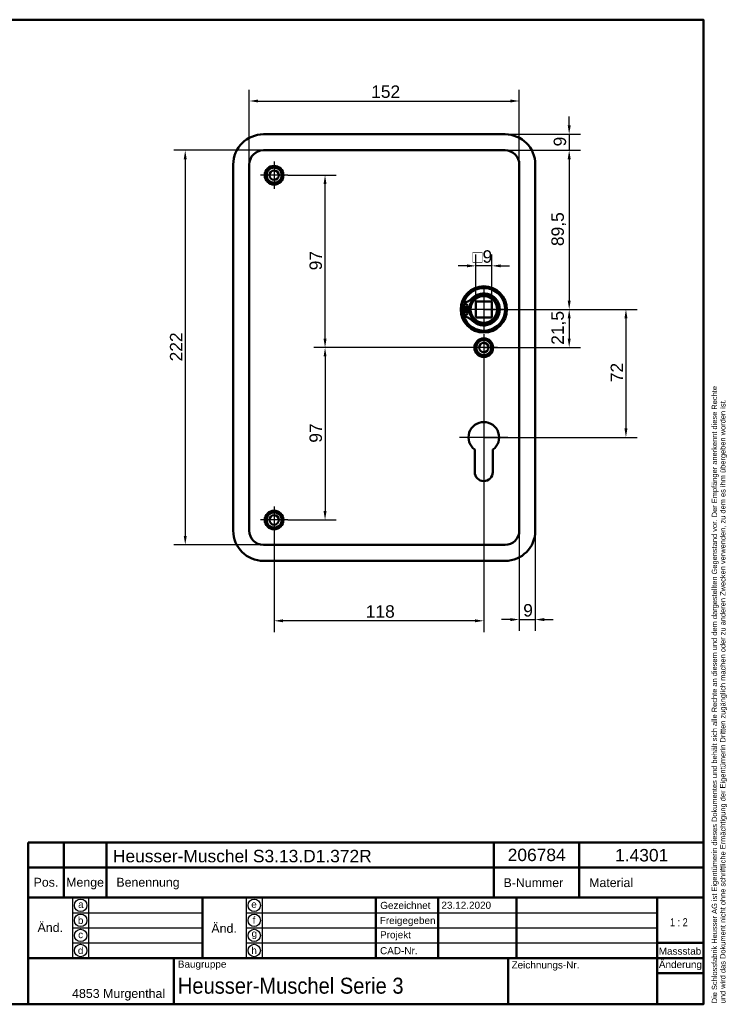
# Model space of a CAD drawing. Header units: millimetres. Extents: x 20 to 833, y 20 to 574.
# Tile 4 of 4: x 435 to 833, y 20 to 574. Entities that reach past the tile are written whole.
import ezdxf
from ezdxf.enums import TextEntityAlignment as Align

# ---------------------------------------------------------------- set-up
doc = ezdxf.new("R2010")
doc.units = ezdxf.units.MM
doc.header["$LTSCALE"] = 2
for name, color, linetype, lineweight in [('Bemaßungen(DIN)', 7, 'Continuous', 25), ('Mittelpunktmarkierung(DIN)', 7, 'Continuous', 25), ('Sichtbare Kanten(DIN)', 7, 'Continuous', 50), ('Skizziergeometrie(DIN)', 7, 'Continuous', 50), ('Skizzierlinie(DIN)', 7, 'Continuous', 25), ('Symbole(DIN)', 7, 'Continuous', 25)]:
    doc.layers.add(name, color=color, linetype=linetype, lineweight=lineweight)
doc.styles.add('Aktuell-DIN', font='arial.ttf')
doc.styles.add('STANDARD-DIN~0', font='arial.ttf')
doc.styles.add('Textstil10', font='arial.ttf')
doc.styles.add('Textstil41', font='arial.ttf', dxfattribs={"width": 0.8})
doc.styles.add('Textstil83', font='arial.ttf', dxfattribs={"width": 0.8})
doc.dimstyles.new('CAD-LAN', dxfattribs={"dimscale": 2, "dimtxt": 3.5, "dimasz": 2.5, "dimexe": 3.175, "dimexo": 0, "dimgap": 0.8, "dimtad": 1, "dimrnd": 1e-08, "dimtxsty": 'STANDARD-DIN~0', "dimcen": 0.09, "dimdle": 10, "dimclrd": 250, "dimclre": 250, "dimclrt": 250, "dimadec": 0, "dimazin": 2, "dimtfac": 1, "dimtmove": 0, "dimatfit": 3, "dimfxl": 1, "dimtolj": 1, "dimtzin": 0, "dimlwd": 25, "dimlwe": 25, "dimarcsym": 0})

# ---------------------------------------------------------------- blocks, each defined once
blk = doc.blocks.new('Ränder Standardrahmen')
at = {"layer": 'Skizziergeometrie(DIN)', "flags": 128}
blk.add_lwpolyline([(10, 10), (10, 287), (410, 287), (410, 10), (10, 10)], dxfattribs=at)
blk = doc.blocks.new('Schriftfelder Heusser')
at = {"layer": 'Skizziergeometrie(DIN)'}
for p, q in [((101, 229.92), (101, 236.92)), ((101, 236.92), (291, 236.92)), ((111, 229.92), (111, 236.92)), ((123, 229.92), (123, 236.92)), ((232, 229.92), (232, 236.92)), ((256, 229.92), (256, 236.92)), ((291, 236.92), (291, 229.92)), ((101, 191.42), (101, 229.92)), ((101, 229.92), (291, 229.92)), ((111, 229.92), (111, 221.42)), ((123, 229.92), (123, 221.42)), ((232, 229.92), (232, 221.42)), ((256, 229.92), (256, 221.42)), ((291, 229.92), (291, 191.42)), ((101, 221.42), (291, 221.42)), ((150, 221.42), (150, 204.42)), ((198.85, 221.42), (198.85, 204.42)), ((216.35, 221.42), (216.35, 204.42)), ((238.35, 221.42), (238.35, 204.42)), ((278, 221.42), (278, 191.42)), ((278, 208.67), (291, 208.67)), ((101, 204.42), (291, 204.42)), ((142, 204.42), (142, 191.42)), ((236, 204.42), (236, 191.42)), ((278, 200.17), (291, 200.17)), ((291, 191.42), (101, 191.42))]:
    blk.add_line(p, q, dxfattribs=at)
at = {"layer": 'Skizzierlinie(DIN)'}
for p, q in [((113.5, 221.42), (113.5, 204.42)), ((118, 221.42), (118, 204.42)), ((162.35, 221.42), (162.35, 204.42)), ((166.85, 221.42), (166.85, 204.42)), ((113.5, 217.17), (150, 217.17)), ((162.35, 217.17), (278, 217.17)), ((113.5, 212.92), (150, 212.92)), ((162.35, 212.92), (278, 212.92)), ((113.5, 208.67), (150, 208.67)), ((162.35, 208.67), (278, 208.67))]:
    blk.add_line(p, q, dxfattribs=at)
for centre in [(115.75, 219.25), (164.6, 219.25), (115.75, 215.04), (164.6, 215.04), (115.75, 210.79), (164.6, 210.79), (115.75, 206.54), (164.6, 206.54)]:
    blk.add_circle(centre, 1.75, dxfattribs=at)
at = {"layer": 'Symbole(DIN)', "color": 7, "insert": (293.33, 191.7), "char_height": 1.5, "width": 182.3003, "attachment_point": 1, "rotation": 90, "line_spacing_factor": 0.944221, "style": 'Aktuell-DIN'}
blk.add_mtext('\\fArial|b0|i0;\\H1.5000;Die Schlossfabrik Heusser AG ist Eigentümerin dieses Dokumentes und behält sich alle Rechte an diesem und dem dargestellten Gegenstand vor. Der Empfänger anerkennt diese Rechte\\Pund wird das Dokument nicht ohne schriftliche Ermächtigung der Eigentümerin Dritten zugänglich machen oder zu anderen Zwecken verwenden, zu dem es ihm übergeben worden ist.\\P ', dxfattribs=at)
at = {"layer": 'Symbole(DIN)', "color": 179, "true_color": 0x262659, "style": 'Aktuell-DIN'}
for s, insert, char_height, attachment_point in [('B-Nummer', (234.74, 225.62), 2.489, 4), ('Material', (265.02, 225.62), 2.489, 5), ('Pos.', (106, 227), 2.489, 2), ('Menge', (117, 227), 2.489, 2), ('Benennung', (125.81, 225.38), 2.489, 4), ('\\fArial|b0|i0;a', (115.81, 219.53), 2, 5), ('\\fArial|b0|i0;e', (164.54, 219.53), 2, 5), ('\\fArial|b0|i0;Gezeichnet', (200.05, 219.23), 2, 4), ('\\fArial|b0|i0;b', (115.75, 215), 2, 5), ('\\fArial|b0|i0;f', (164.55, 215.06), 2, 5), ('\\fArial|b0|i0;Freigegeben', (199.92, 216), 2, 1), ('\\fArial|b0|i0;c', (115.75, 211.01), 2, 5), ('\\fArial|b0|i0;g', (164.63, 211.05), 2, 5), ('\\fArial|b0|i0;Projekt', (200, 211.98), 2, 1), ('\\fArial|b0|i0;d', (115.76, 206.55), 2, 5), ('\\fArial|b0|i0;h', (164.55, 206.57), 2, 5), ('\\fArial|b0|i0;CAD-Nr.', (200, 207.5), 2, 1), ('\\fArial|b0|i0;\\H2.0000;Massstab', (284.39, 206.37), 2, 5), ('\\fArial|b0|i0;\\H2.0000;Baugruppe', (143.1, 203.73), 2, 1), ('\\fArial|b0|i0;Zeichnungs-Nr.', (237, 203.5), 2, 1), ('\\fArial|b0|i0;\\H2.5000;4853 Murgenthal', (113.33, 192.46), 2.5, 7)]:
    blk.add_mtext(s, dxfattribs=dict(at, insert=insert, char_height=char_height, attachment_point=attachment_point))
at = {"layer": 'Symbole(DIN)', "color": 179, "true_color": 0x262659, "attachment_point": 5, "style": 'Aktuell-DIN'}
for s, insert, char_height, width in [('Änd.', (107.21, 213), 2.489, 12.3494), ('Änd.', (156.12, 212.76), 2.489, 12.3494), ('\\fArial|b0|i0;Änderung', (284.51, 202.33), 2, 12.1143)]:
    blk.add_mtext(s, dxfattribs=dict(at, insert=insert, char_height=char_height, width=width))
at = {"layer": 'Symbole(DIN)', "color": 7, "insert": (143.1, 196.62), "char_height": 4.5, "width": 90.18, "attachment_point": 4, "style": 'Aktuell-DIN'}
blk.add_mtext('\\fArial|b0|i0;\\W0.90;\\H4.5000;Heusser-Muschel Serie 3', dxfattribs=at)
at = {"layer": 'Symbole(DIN)', "color": 179, "true_color": 0x262659, "style": 'Textstil10'}
blk.add_attdef('ERSTELLUNGSDATUM_001', (217.26, 218.29), '', height=2, dxfattribs=at)
at = {"layer": 'Symbole(DIN)', "color": 179, "true_color": 0x262659}
for tag, height, style, p in [('AUTOR', 2.49, 'Aktuell-DIN', (240.03, 219.26)), ('KONTROLLDATUM', 2, 'Textstil10', (217.42, 215.04)), ('KONTROLLIERT_VON', 2, 'Textstil10', (239.98, 215.05))]:
    blk.add_attdef(tag, text='', height=height, dxfattribs=dict(at, style=style)).set_placement(p, align=Align.MIDDLE_LEFT)
at = {"layer": 'Symbole(DIN)', "color": 7, "style": 'Textstil83', "width": 0.8}
blk.add_attdef('Anfänglicher_Ansichtsmaßstab_001', (281.57, 213.34), '', height=2.3, dxfattribs=at)
at = {"layer": 'Symbole(DIN)', "color": 179, "true_color": 0x262659, "style": 'Textstil10'}
blk.add_attdef('PROJEKT', text='', height=2, dxfattribs=at).set_placement((217.77, 209.72), align=Align.BOTTOM_LEFT)
at = {"layer": 'Symbole(DIN)', "color": 7, "style": 'Textstil41', "width": 0.8}
blk.add_attdef('STATUS', text='', height=5, dxfattribs=at).set_placement((284.53, 195.86), align=Align.MIDDLE_CENTER)
blk = doc.blocks.new('*D8')
at = {"layer": 'Bemaßungen(DIN)', "color": 250, "linetype": 'Continuous', "lineweight": 25, "true_color": 0x3f3f3f, "transparency": 16777216}
for p, q in [((564.37, 492.5), (564.37, 534.6)), ((716.37, 492.5), (716.37, 534.6)), ((569.37, 528.25), (711.37, 528.25))]:
    blk.add_line(p, q, dxfattribs=at)
at = {"layer": 'Bemaßungen(DIN)', "color": 250, "linetype": 'Continuous', "true_color": 0x3f3f3f, "transparency": 16777216}
for points in [[(569.37, 529.09), (569.37, 527.42), (564.37, 528.25)], [(711.37, 529.09), (711.37, 527.42), (716.37, 528.25)]]:
    blk.add_solid(points, dxfattribs=at)
at = {"layer": 'Defpoints', "color": 0, "linetype": 'Continuous', "transparency": 16777216}
for p in [(716.37, 528.25), (564.37, 492.5), (716.37, 492.5)]:
    blk.add_point(p, dxfattribs=at)
at = {"layer": 'Bemaßungen(DIN)', "color": 250, "linetype": 'Continuous', "lineweight": 25, "true_color": 0x3f3f3f, "transparency": 16777216, "insert": (633, 537), "char_height": 7, "attachment_point": 1, "style": 'STANDARD-DIN~0'}
blk.add_mtext('\\A1;152', dxfattribs=at)
blk = doc.blocks.new('*D9')
at = {"layer": 'Bemaßungen(DIN)', "color": 250, "linetype": 'Continuous', "lineweight": 25, "true_color": 0x3f3f3f, "transparency": 16777216}
for p, q in [((572.37, 500.5), (522.02, 500.5)), ((528.37, 495.5), (528.37, 283.5)), ((572.37, 278.5), (522.02, 278.5))]:
    blk.add_line(p, q, dxfattribs=at)
at = {"layer": 'Bemaßungen(DIN)', "color": 250, "linetype": 'Continuous', "true_color": 0x3f3f3f, "transparency": 16777216}
for points in [[(527.54, 495.5), (529.2, 495.5), (528.37, 500.5)], [(527.54, 283.5), (529.2, 283.5), (528.37, 278.5)]]:
    blk.add_solid(points, dxfattribs=at)
at = {"layer": 'Defpoints', "color": 0, "linetype": 'Continuous', "transparency": 16777216}
for p in [(572.37, 500.5), (528.37, 278.5), (572.37, 278.5)]:
    blk.add_point(p, dxfattribs=at)
at = {"layer": 'Bemaßungen(DIN)', "color": 250, "linetype": 'Continuous', "lineweight": 25, "true_color": 0x3f3f3f, "transparency": 16777216, "insert": (519.74, 381.74), "char_height": 7, "attachment_point": 1, "rotation": 90, "style": 'STANDARD-DIN~0'}
blk.add_mtext('\\A1;222', dxfattribs=at)
blk = doc.blocks.new('*D10')
at = {"layer": 'Bemaßungen(DIN)', "color": 250, "linetype": 'Continuous', "lineweight": 25, "true_color": 0x3f3f3f, "transparency": 16777216}
for p, q in [((708.37, 500.5), (750.78, 500.5)), ((744.43, 495.5), (744.43, 416)), ((696.37, 411), (750.78, 411))]:
    blk.add_line(p, q, dxfattribs=at)
at = {"layer": 'Bemaßungen(DIN)', "color": 250, "linetype": 'Continuous', "true_color": 0x3f3f3f, "transparency": 16777216}
for points in [[(743.6, 495.5), (745.27, 495.5), (744.43, 500.5)], [(743.6, 416), (745.27, 416), (744.43, 411)]]:
    blk.add_solid(points, dxfattribs=at)
at = {"layer": 'Defpoints', "color": 0, "linetype": 'Continuous', "transparency": 16777216}
for p in [(708.37, 500.5), (696.37, 411), (744.43, 411)]:
    blk.add_point(p, dxfattribs=at)
at = {"layer": 'Bemaßungen(DIN)', "color": 250, "linetype": 'Continuous', "lineweight": 25, "true_color": 0x3f3f3f, "transparency": 16777216, "insert": (734.42, 446.63), "char_height": 7, "attachment_point": 1, "rotation": 90, "style": 'STANDARD-DIN~0'}
blk.add_mtext('\\A1;89,5', dxfattribs=at)
blk = doc.blocks.new('*D11')
at = {"layer": 'Bemaßungen(DIN)', "color": 250, "linetype": 'Continuous', "lineweight": 25, "true_color": 0x3f3f3f, "transparency": 16777216}
for p, q in [((744.43, 514.5), (744.43, 519.5)), ((708.37, 509.5), (750.78, 509.5)), ((744.43, 509.5), (744.43, 500.5)), ((708.37, 500.5), (750.78, 500.5)), ((744.43, 495.5), (744.43, 490.5))]:
    blk.add_line(p, q, dxfattribs=at)
at = {"layer": 'Bemaßungen(DIN)', "color": 250, "linetype": 'Continuous', "true_color": 0x3f3f3f, "transparency": 16777216}
for points in [[(743.6, 514.5), (745.27, 514.5), (744.43, 509.5)], [(743.6, 495.5), (745.27, 495.5), (744.43, 500.5)]]:
    blk.add_solid(points, dxfattribs=at)
at = {"layer": 'Defpoints', "color": 0, "linetype": 'Continuous', "transparency": 16777216}
for p in [(708.37, 509.5), (708.37, 500.5), (744.43, 500.5)]:
    blk.add_point(p, dxfattribs=at)
at = {"layer": 'Bemaßungen(DIN)', "color": 250, "linetype": 'Continuous', "lineweight": 25, "true_color": 0x3f3f3f, "transparency": 16777216, "insert": (735.69, 502.7), "char_height": 7, "attachment_point": 1, "rotation": 90, "style": 'STANDARD-DIN~0'}
blk.add_mtext('\\A1;9', dxfattribs=at)
blk = doc.blocks.new('*D12')
at = {"layer": 'Bemaßungen(DIN)', "color": 250, "linetype": 'Continuous', "lineweight": 25, "true_color": 0x3f3f3f, "transparency": 16777216}
for p, q in [((696.37, 411), (750.78, 411)), ((744.43, 406), (744.43, 394.5)), ((696.37, 389.5), (750.78, 389.5))]:
    blk.add_line(p, q, dxfattribs=at)
at = {"layer": 'Bemaßungen(DIN)', "color": 250, "linetype": 'Continuous', "true_color": 0x3f3f3f, "transparency": 16777216}
for points in [[(743.6, 406), (745.27, 406), (744.43, 411)], [(743.6, 394.5), (745.27, 394.5), (744.43, 389.5)]]:
    blk.add_solid(points, dxfattribs=at)
at = {"layer": 'Defpoints', "color": 0, "linetype": 'Continuous', "transparency": 16777216}
for p in [(696.37, 411), (696.37, 389.5), (744.43, 389.5)]:
    blk.add_point(p, dxfattribs=at)
at = {"layer": 'Bemaßungen(DIN)', "color": 250, "linetype": 'Continuous', "lineweight": 25, "true_color": 0x3f3f3f, "transparency": 16777216, "insert": (734.42, 391.07), "char_height": 7, "attachment_point": 1, "rotation": 90, "style": 'STANDARD-DIN~0'}
blk.add_mtext('\\A1;21,5', dxfattribs=at)
blk = doc.blocks.new('*D13')
at = {"layer": 'Bemaßungen(DIN)', "color": 250, "linetype": 'Continuous', "lineweight": 25, "true_color": 0x3f3f3f, "transparency": 16777216}
for p, q in [((696.37, 411), (782.72, 411)), ((776.37, 406), (776.37, 344)), ((696.37, 339), (782.72, 339))]:
    blk.add_line(p, q, dxfattribs=at)
at = {"layer": 'Bemaßungen(DIN)', "color": 250, "linetype": 'Continuous', "true_color": 0x3f3f3f, "transparency": 16777216}
for points in [[(775.54, 406), (777.2, 406), (776.37, 411)], [(775.54, 344), (777.2, 344), (776.37, 339)]]:
    blk.add_solid(points, dxfattribs=at)
at = {"layer": 'Defpoints', "color": 0, "linetype": 'Continuous', "transparency": 16777216}
for p in [(696.37, 411), (696.37, 339), (776.37, 339)]:
    blk.add_point(p, dxfattribs=at)
at = {"layer": 'Bemaßungen(DIN)', "color": 250, "linetype": 'Continuous', "lineweight": 25, "true_color": 0x3f3f3f, "transparency": 16777216, "insert": (767.74, 370.05), "char_height": 7, "attachment_point": 1, "rotation": 90, "style": 'STANDARD-DIN~0'}
blk.add_mtext('\\A1;72', dxfattribs=at)
blk = doc.blocks.new('*D14')
at = {"layer": 'Bemaßungen(DIN)', "color": 250, "linetype": 'Continuous', "lineweight": 25, "true_color": 0x3f3f3f, "transparency": 16777216}
for p, q in [((586.02, 486.5), (613.39, 486.5)), ((607.04, 394.5), (607.04, 481.5)), ((696.37, 389.5), (600.69, 389.5))]:
    blk.add_line(p, q, dxfattribs=at)
at = {"layer": 'Bemaßungen(DIN)', "color": 250, "linetype": 'Continuous', "true_color": 0x3f3f3f, "transparency": 16777216}
for points in [[(606.21, 481.5), (607.88, 481.5), (607.04, 486.5)], [(606.21, 394.5), (607.88, 394.5), (607.04, 389.5)]]:
    blk.add_solid(points, dxfattribs=at)
at = {"layer": 'Defpoints', "color": 0, "linetype": 'Continuous', "transparency": 16777216}
for p in [(586.02, 486.5), (607.04, 486.5), (696.37, 389.5)]:
    blk.add_point(p, dxfattribs=at)
at = {"layer": 'Bemaßungen(DIN)', "color": 250, "linetype": 'Continuous', "lineweight": 25, "true_color": 0x3f3f3f, "transparency": 16777216, "insert": (598.3, 432.99), "char_height": 7, "attachment_point": 1, "rotation": 90, "style": 'STANDARD-DIN~0'}
blk.add_mtext('\\A1;97', dxfattribs=at)
blk = doc.blocks.new('*D15')
at = {"layer": 'Bemaßungen(DIN)', "color": 250, "linetype": 'Continuous', "lineweight": 25, "true_color": 0x3f3f3f, "transparency": 16777216}
for p, q in [((696.37, 389.5), (600.69, 389.5)), ((607.04, 384.5), (607.04, 297.5)), ((586.02, 292.5), (613.39, 292.5))]:
    blk.add_line(p, q, dxfattribs=at)
at = {"layer": 'Bemaßungen(DIN)', "color": 250, "linetype": 'Continuous', "true_color": 0x3f3f3f, "transparency": 16777216}
for points in [[(606.21, 384.5), (607.88, 384.5), (607.04, 389.5)], [(606.21, 297.5), (607.88, 297.5), (607.04, 292.5)]]:
    blk.add_solid(points, dxfattribs=at)
at = {"layer": 'Defpoints', "color": 0, "linetype": 'Continuous', "transparency": 16777216}
for p in [(696.37, 389.5), (586.02, 292.5), (607.04, 292.5)]:
    blk.add_point(p, dxfattribs=at)
at = {"layer": 'Bemaßungen(DIN)', "color": 250, "linetype": 'Continuous', "lineweight": 25, "true_color": 0x3f3f3f, "transparency": 16777216, "insert": (598.3, 335.99), "char_height": 7, "attachment_point": 1, "rotation": 90, "style": 'STANDARD-DIN~0'}
blk.add_mtext('\\A1;97', dxfattribs=at)
blk = doc.blocks.new('*D16')
at = {"layer": 'Bemaßungen(DIN)', "color": 250, "linetype": 'Continuous', "lineweight": 25, "true_color": 0x3f3f3f, "transparency": 16777216}
for p, q in [((696.37, 381.85), (696.37, 229.44)), ((578.37, 284.85), (578.37, 229.44)), ((691.37, 235.79), (583.37, 235.79))]:
    blk.add_line(p, q, dxfattribs=at)
at = {"layer": 'Bemaßungen(DIN)', "color": 250, "linetype": 'Continuous', "true_color": 0x3f3f3f, "transparency": 16777216}
for points in [[(583.37, 236.62), (583.37, 234.95), (578.37, 235.79)], [(691.37, 236.62), (691.37, 234.95), (696.37, 235.79)]]:
    blk.add_solid(points, dxfattribs=at)
at = {"layer": 'Defpoints', "color": 0, "linetype": 'Continuous', "transparency": 16777216}
for p in [(696.37, 381.85), (578.37, 284.85), (578.37, 235.79)]:
    blk.add_point(p, dxfattribs=at)
at = {"layer": 'Bemaßungen(DIN)', "color": 250, "linetype": 'Continuous', "lineweight": 25, "true_color": 0x3f3f3f, "transparency": 16777216, "insert": (629.96, 244.53), "char_height": 7, "attachment_point": 1, "style": 'STANDARD-DIN~0'}
blk.add_mtext('\\A1;118', dxfattribs=at)
blk = doc.blocks.new('*D17')
at = {"layer": 'Bemaßungen(DIN)', "color": 250, "linetype": 'Continuous', "lineweight": 25, "true_color": 0x3f3f3f, "transparency": 16777216}
for p, q in [((716.37, 286.5), (716.37, 230.12)), ((725.37, 286.5), (725.37, 230.12)), ((711.37, 236.47), (706.37, 236.47)), ((716.37, 236.47), (725.37, 236.47)), ((730.37, 236.47), (735.37, 236.47))]:
    blk.add_line(p, q, dxfattribs=at)
at = {"layer": 'Bemaßungen(DIN)', "color": 250, "linetype": 'Continuous', "true_color": 0x3f3f3f, "transparency": 16777216}
for points in [[(711.37, 237.3), (711.37, 235.63), (716.37, 236.47)], [(730.37, 237.3), (730.37, 235.63), (725.37, 236.47)]]:
    blk.add_solid(points, dxfattribs=at)
at = {"layer": 'Defpoints', "color": 0, "linetype": 'Continuous', "transparency": 16777216}
for p in [(716.37, 286.5), (725.37, 286.5), (725.37, 236.47)]:
    blk.add_point(p, dxfattribs=at)
at = {"layer": 'Bemaßungen(DIN)', "color": 250, "linetype": 'Continuous', "lineweight": 25, "true_color": 0x3f3f3f, "transparency": 16777216, "insert": (718.57, 245.21), "char_height": 7, "attachment_point": 1, "style": 'STANDARD-DIN~0'}
blk.add_mtext('\\A1;9', dxfattribs=at)
blk = doc.blocks.new('*D26')
at = {"layer": 'Bemaßungen(DIN)', "color": 250, "linetype": 'Continuous', "lineweight": 25, "true_color": 0x3f3f3f, "transparency": 16777216}
for p, q in [((691.87, 415.5), (691.87, 441.85)), ((700.87, 415.5), (700.87, 441.85)), ((686.87, 435.5), (681.87, 435.5)), ((700.87, 435.5), (691.87, 435.5)), ((705.87, 435.5), (710.87, 435.5))]:
    blk.add_line(p, q, dxfattribs=at)
at = {"layer": 'Bemaßungen(DIN)', "color": 250, "linetype": 'Continuous', "true_color": 0x3f3f3f, "transparency": 16777216}
for points in [[(686.87, 436.33), (686.87, 434.67), (691.87, 435.5)], [(705.87, 436.33), (705.87, 434.67), (700.87, 435.5)]]:
    blk.add_solid(points, dxfattribs=at)
at = {"layer": 'Defpoints', "color": 0, "linetype": 'Continuous', "transparency": 16777216}
for p in [(691.87, 435.5), (691.87, 415.5), (700.87, 415.5)]:
    blk.add_point(p, dxfattribs=at)
at = {"layer": 'Bemaßungen(DIN)', "color": 250, "linetype": 'Continuous', "lineweight": 25, "true_color": 0x3f3f3f, "transparency": 16777216, "insert": (690, 444.25), "char_height": 7, "attachment_point": 1, "style": 'STANDARD-DIN~0'}
blk.add_mtext('\\A1;\\fAIGDT|b0|i0;\\H7.0000;o\\fArial|b0|i0;\\H7.0000;9', dxfattribs=at)

msp = doc.modelspace()

# ---------------------------------------------------------------- linework, layer by layer
at = {"layer": 'Mittelpunktmarkierung(DIN)', "linetype": 'Continuous'}
for p, q in [((578.371, 494.151), (578.371, 478.851)), ((586.021, 486.501), (570.721, 486.501)), ((696.371, 423.501), (696.371, 398.501)), ((708.871, 411.001), (683.871, 411.001)), ((696.371, 397.151), (696.371, 381.851)), ((704.021, 389.501), (688.721, 389.501)), ((696.371, 352.601), (696.371, 329.001)), ((709.971, 339.001), (682.771, 339.001)), ((578.371, 300.151), (578.371, 284.851)), ((586.021, 292.501), (570.721, 292.501))]:
    msp.add_line(p, q, dxfattribs=at)
at = {"layer": 'Sichtbare Kanten(DIN)'}
for p, q in [((572.371, 509.501), (708.371, 509.501)), ((708.371, 500.501), (572.371, 500.501)), ((555.371, 286.501), (555.371, 492.501)), ((564.371, 492.501), (564.371, 286.501)), ((716.371, 286.501), (716.371, 492.501)), ((725.371, 492.501), (725.371, 286.501)), ((700.871, 415.501), (691.871, 415.501)), ((691.871, 415.501), (691.871, 406.501)), ((700.871, 406.501), (700.871, 415.501)), ((684.413, 411.618), (684.413, 414.642)), ((688.113, 411.618), (684.413, 411.618)), ((684.413, 410.385), (688.113, 410.385)), ((684.413, 407.361), (684.413, 410.385)), ((691.871, 406.501), (700.871, 406.501)), ((691.271, 319.501), (691.271, 332.077)), ((701.471, 332.077), (701.471, 319.501)), ((572.371, 278.501), (708.371, 278.501)), ((708.371, 269.501), (572.371, 269.501))]:
    msp.add_line(p, q, dxfattribs=at)
for centre, radius in [((578.371, 486.501), 5.25), ((578.371, 486.501), 4.25), ((578.371, 486.501), 2.65), ((696.371, 411.001), 13), ((696.371, 411.001), 12.5), ((696.371, 411.001), 8), ((696.371, 411.001), 7.5), ((686.263, 413.233), 0.85), ((686.263, 408.77), 0.85), ((696.371, 389.501), 5.25), ((696.371, 389.501), 4.25), ((696.371, 389.501), 2.65), ((578.371, 292.501), 5.25), ((578.371, 292.501), 4.25), ((578.371, 292.501), 2.65)]:
    msp.add_circle(centre, radius, dxfattribs=at)
for centre, radius, start, end in [((572.371, 492.501), 17, 90, 180), ((708.371, 492.501), 17, 0, 90), ((572.371, 492.501), 8, 90, 180), ((708.371, 492.501), 8, 0, 90), ((696.371, 411.001), 12, 198.17213, 161.82787), ((683.673, 423.324), 8.678, 274.96705, 315.8591), ((695.638, 411.001), 7.55, 125.6871, 175.31499), ((696.371, 411.001), 9.017, 224.1409, 135.8591), ((696.371, 411.001), 12, 175.21102, 184.78898), ((696.371, 411.001), 9, 176.0711, 183.9289), ((695.638, 411.001), 7.55, 184.68501, 234.3129), ((696.371, 411.001), 8.2, 153.63056, 206.36944), ((683.673, 398.678), 8.678, 44.1409, 85.03295), ((696.371, 339.001), 8.6, 306.37184, 233.62816), ((696.371, 319.501), 5.1, 180, 0), ((572.371, 286.501), 17, 180, 270), ((572.371, 286.501), 8, 180, 270), ((708.371, 286.501), 8, 270, 0), ((708.371, 286.501), 17, 270, 0)]:
    msp.add_arc(centre, radius, start, end, dxfattribs=at)

# ---------------------------------------------------------------- block references
at = {"xscale": 2, "yscale": 2, "zscale": 2}
msp.add_blockref('Ränder Standardrahmen', (0, 0), dxfattribs=at)
msp.add_blockref('Schriftfelder Heusser', (238, -362.833), dxfattribs=at).add_auto_attribs({'ERSTELLUNGSDATUM_001': '23.12.2020', 'Anfänglicher_Ansichtsmaßstab_001': '1 : 2'})

# ---------------------------------------------------------------- texts
at = {"layer": 'Symbole(DIN)', "color": 7, "char_height": 7, "attachment_point": 1, "style": 'Aktuell-DIN'}
for s, insert, width in [('{\\fArial|b0|i0;\\H7.0000;Heusser-Muschel S3.13.D1.372R}', (487.659, 106.906), 145.65549), ('{\\fArial|b0|i0;\\H7.0000;206784}', (709.83, 107.58), 32.62043), ('{\\fArial|b0|i0;\\H7.0000;1.4301}', (770.274, 107.401), 29.89939)]:
    msp.add_mtext(s, dxfattribs=dict(at, insert=insert, width=width))

# ---------------------------------------------------------------- dimensions: what is measured, and where the dimension line sits
at = {"layer": 'Bemaßungen(DIN)', "color": 250, "linetype": 'Continuous', "lineweight": 25, "true_color": 0x3f3f3f}
for base, p1, p2, angle, override, picture, middle in [((716.371, 528.253), (564.371, 492.501), (716.371, 492.501), 180, {"dimgap": 0.8, "dimdec": 2, "dimtol": 0, "dimlim": 0, "dimtp": 0, "dimtm": 0, "dimtdec": 2, "dimtofl": 0, "dimatfit": 1}, '*D8', (640.371, 528.253)), ((744.435, 500.501), (708.371, 509.501), (708.371, 500.501), 270, {"dimgap": 0.8, "dimdec": 2, "dimtol": 0, "dimlim": 0, "dimtp": 0, "dimtm": 0, "dimtdec": 2, "dimtofl": 1, "dimatfit": 1}, '*D11', (744.435, 505.001)), ((528.371, 278.501), (572.371, 500.501), (572.371, 278.501), 90, {"dimgap": 0.8, "dimdec": 2, "dimtol": 0, "dimlim": 0, "dimtp": 0, "dimtm": 0, "dimtdec": 2, "dimtofl": 0, "dimatfit": 1}, '*D9', (528.371, 389.501)), ((744.435, 411.001), (708.371, 500.501), (696.371, 411.001), 90, {"dimgap": 0.8, "dimdec": 2, "dimtol": 0, "dimlim": 0, "dimtp": 0, "dimtm": 0, "dimtdec": 2, "dimtofl": 0, "dimatfit": 1}, '*D10', (744.435, 455.751)), ((607.043, 486.501), (696.371, 389.501), (586.021, 486.501), 90, {"dimgap": 0.8, "dimdec": 2, "dimtol": 0, "dimlim": 0, "dimtp": 0, "dimtm": 0, "dimtdec": 2, "dimtofl": 0, "dimatfit": 1}, '*D14', (607.043, 438.001)), ((744.435, 389.501), (696.371, 411.001), (696.371, 389.501), 90, {"dimgap": 0.8, "dimdec": 2, "dimtol": 0, "dimlim": 0, "dimtp": 0, "dimtm": 0, "dimtdec": 2, "dimtofl": 0, "dimatfit": 1}, '*D12', (744.435, 400.251)), ((776.371, 339.001), (696.371, 411.001), (696.371, 339.001), 90, {"dimgap": 0.8, "dimdec": 2, "dimtol": 0, "dimlim": 0, "dimtp": 0, "dimtm": 0, "dimtdec": 2, "dimtofl": 0, "dimatfit": 1}, '*D13', (776.371, 375.001)), ((607.043, 292.501), (696.371, 389.501), (586.021, 292.501), 90, {"dimgap": 0.8, "dimdec": 2, "dimtol": 0, "dimlim": 0, "dimtp": 0, "dimtm": 0, "dimtdec": 2, "dimtofl": 0, "dimatfit": 1}, '*D15', (607.043, 341.001)), ((578.371, 235.786), (696.371, 381.851), (578.371, 284.851), 180, {"dimgap": 0.8, "dimdec": 2, "dimtol": 0, "dimlim": 0, "dimtp": 0, "dimtm": 0, "dimtdec": 2, "dimtofl": 0, "dimatfit": 1}, '*D16', (637.371, 235.786))]:
    dim = msp.add_linear_dim(base=base, p1=p1, p2=p2, angle=angle, dimstyle='CAD-LAN', override=override, dxfattribs=at)
    dim.commit()
    dim.dimension.update_dxf_attribs({"geometry": picture, "text_midpoint": middle, "dimtype": 160})
dim = msp.add_linear_dim(base=(691.871, 435.501), p1=(700.871, 415.501), p2=(691.871, 415.501), angle=180, text='\\fAIGDT|b0|i0;\\H7.0000;o\\fArial|b0|i0;\\H7.0000;<>', dimstyle='CAD-LAN', override={"dimgap": 0.8, "dimdec": 2, "dimtol": 0, "dimlim": 0, "dimtp": 0, "dimtm": 0, "dimtdec": 2, "dimtofl": 1, "dimatfit": 1}, dxfattribs=at)
dim.commit()
dim.dimension.update_dxf_attribs({"geometry": '*D26', "text_midpoint": (696.371, 435.501), "dimtype": 160})
dim = msp.add_linear_dim(base=(725.371, 236.466), p1=(716.371, 286.501), p2=(725.371, 286.501), dimstyle='CAD-LAN', override={"dimgap": 0.8, "dimdec": 2, "dimtol": 0, "dimlim": 0, "dimtp": 0, "dimtm": 0, "dimtdec": 2, "dimtofl": 1, "dimatfit": 1}, dxfattribs=at)
dim.commit()
dim.dimension.update_dxf_attribs({"geometry": '*D17', "text_midpoint": (720.871, 236.466), "dimtype": 160})

doc.saveas('drawing.dxf')
